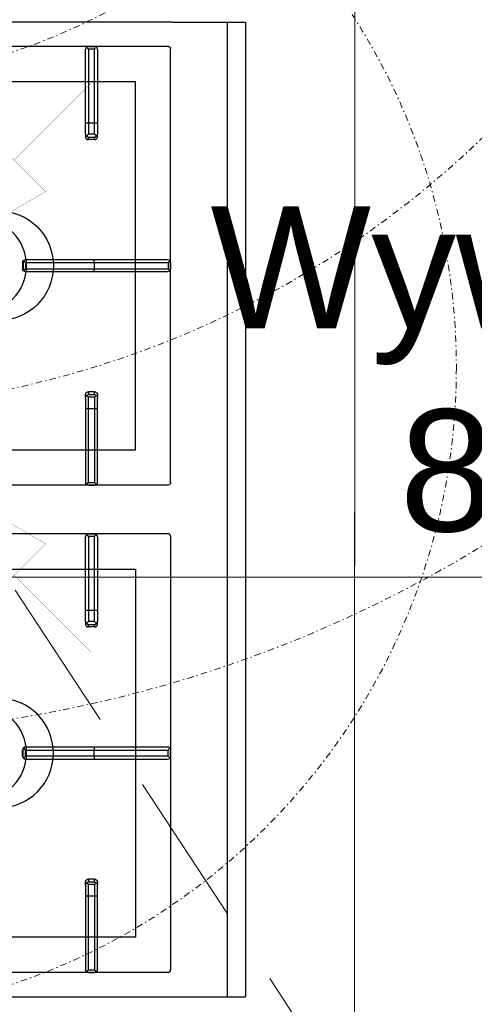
# Model space of a CAD drawing. Header units: millimetres. Extents: x -740 to 33545, y 5178 to 22494.
# Tile 120 of 256: x 9243 to 9280, y 10414 to 10495. Entities that reach past the tile are written whole.
import ezdxf

# ---------------------------------------------------------------- set-up
doc = ezdxf.new("R2010")
doc.units = ezdxf.units.MM
doc.header["$MEASUREMENT"] = 0
for name, pattern in [('CENTERX2', [101.6, 63.5, -12.7, 12.7, -12.7]), ('DASHDOT', [1, 0.5, -0.25, 0, -0.25]), ('DASHED', [19.05, 12.7, -6.35]), ('DIVIDE2', [0.625, 0.25, -0.125, 0, -0.125, 0, -0.125])]:
    doc.linetypes.add(name, pattern=pattern)
doc.layers.get('Defpoints').update_dxf_attribs({"color": 252})
for name, color, linetype, lineweight in [('## went', 20, 'DIVIDE2', 15), ('_IS_Wywiew', 1, 'Continuous', 20), ('A_wyposażenie', 252, 'Continuous', 9), ('wymiarowanie', 252, 'Continuous', 9)]:
    doc.layers.add(name, color=color, linetype=linetype, lineweight=lineweight)
doc.layers.add('## went NIEWID', color=51, linetype='DASHDOT', lineweight=15, plot=False)
for name, color, linetype in [('_IS_EKO_Opis_Wentylacja', 7, 'CENTERX2'), ('NAWIEW', 5, 'Continuous'), ('PQ_200_2D', 252, 'Continuous'), ('PQ_204_2D', 252, 'Continuous'), ('WYWIEW', 252, 'Continuous')]:
    doc.layers.add(name, color=color, linetype=linetype)
doc.styles.add('Arial', font='arial.ttf')
doc.styles.add('styl2', font='simplex.shx')
doc.dimstyles.new('Skala 1-50', dxfattribs={"dimtxt": 12, "dimasz": 5, "dimexe": 1, "dimexo": 1, "dimgap": 1.5, "dimtad": 1, "dimdec": 1, "dimrnd": 0.5, "dimtxsty": 'styl2', "dimblk": 'ARCHTICK', "dimcen": 5, "dimadec": 0, "dimazin": 0, "dimtfac": 1, "dimtdec": 1, "dimtmove": 1, "dimatfit": 3, "dimldrblk": 'ARCHTICK', "dimfxl": 0, "dimlwd": -1, "dimlwe": -1, "dimarcsym": 0})

# ---------------------------------------------------------------- blocks, each defined once
blk = doc.blocks.new('dfghbnj')
at = {"layer": 'PQ_200_2D', "color": 8}
for p, q in [((5168.38, -17660.72), (5168.38, -17005.72)), ((5968.38, -17005.72), (5968.38, -17660.72)), ((5168.38, -17660.72), (5168.38, -17720.72)), ((5968.38, -17660.72), (5968.38, -17720.72)), ((5168.38, -17720.72), (5968.38, -17720.72))]:
    blk.add_line(p, q, dxfattribs=at)
at = {"layer": 'PQ_204_2D', "color": 8}
for p, q in [((5188.38, -17657.22), (5188.38, -17091.22)), ((5548.38, -17657.22), (5548.38, -17091.22)), ((5588.38, -17657.22), (5588.38, -17091.22)), ((5948.38, -17657.22), (5948.38, -17091.22)), ((5363.38, -17540.15), (5363.38, -17540.57)), ((5363.38, -17540.57), (5363.38, -17596.46)), ((5365.88, -17537.65), (5370.88, -17537.65)), ((5365.88, -17538.1), (5365.88, -17537.65)), ((5365.88, -17538.1), (5370.88, -17538.1)), ((5365.88, -17540.01), (5370.88, -17540.01)), ((5365.88, -17596.4), (5365.88, -17540.01)), ((5370.88, -17537.65), (5370.88, -17538.1)), ((5370.88, -17540.01), (5370.88, -17596.4)), ((5373.38, -17540.57), (5373.38, -17540.15)), ((5373.38, -17596.46), (5373.38, -17540.57)), ((5763.38, -17540.57), (5763.38, -17540.15)), ((5763.38, -17596.46), (5763.38, -17540.57)), ((5765.88, -17537.65), (5765.88, -17538.1)), ((5770.88, -17537.65), (5765.88, -17537.65)), ((5770.88, -17538.1), (5765.88, -17538.1)), ((5765.88, -17540.01), (5765.88, -17596.4)), ((5770.88, -17540.01), (5765.88, -17540.01)), ((5770.88, -17538.1), (5770.88, -17537.65)), ((5770.88, -17596.4), (5770.88, -17540.01)), ((5773.38, -17540.15), (5773.38, -17540.57)), ((5773.38, -17540.57), (5773.38, -17596.46)), ((5188.38, -17591.72), (5188.38, -17596.72)), ((5188.38, -17591.72), (5188.38, -17596.72)), ((5190.37, -17591.72), (5190.37, -17596.72)), ((5190.37, -17591.72), (5251.19, -17591.72)), ((5251.14, -17589.22), (5190.85, -17589.22)), ((5260.28, -17589.22), (5251.14, -17589.22)), ((5251.19, -17591.72), (5251.19, -17596.72)), ((5251.19, -17591.72), (5260.39, -17591.72)), ((5260.28, -17589.22), (5262.42, -17589.22)), ((5260.39, -17596.72), (5260.39, -17591.72)), ((5264.85, -17591.72), (5262.75, -17591.72)), ((5262.75, -17591.72), (5262.75, -17596.72)), ((5264.85, -17596.72), (5264.85, -17591.72)), ((5471.9, -17596.72), (5471.9, -17591.72)), ((5471.9, -17591.72), (5474.01, -17591.72)), ((5474.01, -17591.72), (5474.01, -17596.72)), ((5476.47, -17589.22), (5474.34, -17589.22)), ((5485.56, -17591.72), (5476.36, -17591.72)), ((5476.36, -17596.72), (5476.36, -17591.72)), ((5476.47, -17589.22), (5485.62, -17589.22)), ((5485.56, -17591.72), (5485.56, -17596.72)), ((5546.38, -17591.72), (5485.56, -17591.72)), ((5485.62, -17589.22), (5545.9, -17589.22)), ((5546.38, -17591.72), (5546.38, -17596.72)), ((5548.38, -17591.72), (5548.38, -17596.72)), ((5548.38, -17591.72), (5548.38, -17596.72)), ((5588.38, -17591.72), (5588.38, -17596.72)), ((5588.38, -17591.72), (5588.38, -17596.72)), ((5590.37, -17591.72), (5590.37, -17596.72)), ((5590.37, -17591.72), (5651.19, -17591.72)), ((5651.14, -17589.22), (5590.85, -17589.22)), ((5660.28, -17589.22), (5651.14, -17589.22)), ((5651.19, -17591.72), (5651.19, -17596.72)), ((5651.19, -17591.72), (5660.39, -17591.72)), ((5660.28, -17589.22), (5662.42, -17589.22)), ((5660.39, -17596.72), (5660.39, -17591.72)), ((5664.85, -17591.72), (5662.75, -17591.72)), ((5662.75, -17591.72), (5662.75, -17596.72)), ((5664.85, -17596.72), (5664.85, -17591.72)), ((5871.9, -17596.72), (5871.9, -17591.72)), ((5871.9, -17591.72), (5874.01, -17591.72)), ((5874.01, -17591.72), (5874.01, -17596.72)), ((5876.47, -17589.22), (5874.34, -17589.22)), ((5885.56, -17591.72), (5876.36, -17591.72)), ((5876.36, -17596.72), (5876.36, -17591.72)), ((5876.47, -17589.22), (5885.62, -17589.22)), ((5885.56, -17591.72), (5885.56, -17596.72)), ((5946.38, -17591.72), (5885.56, -17591.72)), ((5885.62, -17589.22), (5945.9, -17589.22)), ((5946.38, -17591.72), (5946.38, -17596.72)), ((5948.38, -17591.72), (5948.38, -17596.72)), ((5948.38, -17591.72), (5948.38, -17596.72)), ((5251.19, -17596.72), (5190.37, -17596.72)), ((5190.85, -17599.22), (5251.14, -17599.22)), ((5251.14, -17599.22), (5260.28, -17599.22)), ((5260.39, -17596.72), (5251.19, -17596.72)), ((5262.42, -17599.22), (5260.28, -17599.22)), ((5262.75, -17596.72), (5264.85, -17596.72)), ((5363.38, -17596.46), (5363.38, -17656.74)), ((5365.88, -17596.4), (5370.88, -17596.4)), ((5365.88, -17657.22), (5365.88, -17596.4)), ((5370.88, -17596.4), (5370.88, -17657.22)), ((5373.38, -17656.74), (5373.38, -17596.46)), ((5474.01, -17596.72), (5471.9, -17596.72)), ((5474.34, -17599.22), (5476.47, -17599.22)), ((5476.36, -17596.72), (5485.56, -17596.72)), ((5485.62, -17599.22), (5476.47, -17599.22)), ((5485.56, -17596.72), (5546.38, -17596.72)), ((5545.9, -17599.22), (5485.62, -17599.22)), ((5651.19, -17596.72), (5590.37, -17596.72)), ((5590.85, -17599.22), (5651.14, -17599.22)), ((5651.14, -17599.22), (5660.28, -17599.22)), ((5660.39, -17596.72), (5651.19, -17596.72)), ((5662.42, -17599.22), (5660.28, -17599.22)), ((5662.75, -17596.72), (5664.85, -17596.72)), ((5763.38, -17656.74), (5763.38, -17596.46)), ((5765.88, -17596.4), (5765.88, -17657.22)), ((5770.88, -17596.4), (5765.88, -17596.4)), ((5770.88, -17657.22), (5770.88, -17596.4)), ((5773.38, -17596.46), (5773.38, -17656.74)), ((5874.01, -17596.72), (5871.9, -17596.72)), ((5874.34, -17599.22), (5876.47, -17599.22)), ((5876.36, -17596.72), (5885.56, -17596.72)), ((5885.62, -17599.22), (5876.47, -17599.22)), ((5885.56, -17596.72), (5946.38, -17596.72)), ((5945.9, -17599.22), (5885.62, -17599.22)), ((5546.38, -17659.22), (5190.37, -17659.22)), ((5365.88, -17657.22), (5370.88, -17657.22)), ((5365.88, -17659.22), (5370.88, -17659.22)), ((5365.88, -17659.22), (5370.88, -17659.22)), ((5590.37, -17659.22), (5946.38, -17659.22)), ((5770.88, -17657.22), (5765.88, -17657.22)), ((5770.88, -17659.22), (5765.88, -17659.22)), ((5770.88, -17659.22), (5765.88, -17659.22)), ((5168.38, -17705.72), (5968.38, -17705.72))]:
    blk.add_line(p, q, dxfattribs=at)
for points in [[(5217.36, -17118.2), (5519.4, -17118.2), (5519.4, -17630.24), (5217.36, -17630.24)], [(5919.4, -17118.2), (5617.36, -17118.2), (5617.36, -17630.24), (5919.4, -17630.24)]]:
    blk.add_lwpolyline(points, close=True, dxfattribs=at)
for points in [[(5323.38, -17389.22), (5323.38, -17517.97, 1), (5413.38, -17517.97), (5413.38, -17389.22)], [(5813.38, -17389.22), (5813.38, -17517.97, -1), (5723.38, -17517.97), (5723.38, -17389.22)]]:
    blk.add_lwpolyline(points, format="xyb", dxfattribs=at)
for centre in [(5368.38, -17502.97), (5768.38, -17502.97)]:
    blk.add_circle(centre, 38, dxfattribs=at)
for centre, major_axis, ratio, start_param, end_param in [((5365.88, -17540.15), (0, 2.5), 0.99863, 0, 1.570796), ((5365.88, -17540.57), (-2.5, 0), 0.951091, -0.914364, 0), ((5370.88, -17540.15), (0, 2.5), 0.99863, -1.570796, 0), ((5370.88, -17540.57), (-2.5, 0), 0.951091, 3.141593, 4.055957), ((5476.47, -17591.72), (1.92, 1.92), 0.8391, 1.592613, 2.268928), ((5476.47, -17591.72), (0, 2.5), 0.84544, 0, 0.894481), ((5476.47, -17591.72), (-2.5, 2.5), 0.02182, 0.872665, 1.54898), ((5485.62, -17591.72), (0, 2.5), 0.02182, 0, 1.570796), ((5545.9, -17591.72), (0, 2.5), 0.948965, -0.895145, 0), ((5876.47, -17591.72), (1.92, 1.92), 0.8391, 1.592613, 2.268928), ((5876.47, -17591.72), (0, 2.5), 0.84544, 0, 0.894481), ((5876.47, -17591.72), (-2.5, 2.5), 0.02182, 0.872665, 1.54898), ((5885.62, -17591.72), (0, 2.5), 0.02182, 0, 1.570796), ((5945.9, -17591.72), (0, 2.5), 0.948965, -0.895145, 0), ((5365.88, -17596.46), (2.5, 0), 0.02182, 1.570796, 3.141593), ((5370.88, -17596.46), (2.5, 0), 0.02182, 0, 1.570796), ((5476.47, -17596.72), (-1.92, 1.92), 0.8391, 0.872665, 1.54898), ((5476.47, -17596.72), (2.5, 2.5), 0.02182, 1.592613, 2.268928), ((5476.47, -17596.72), (0, 2.5), 0.84544, 2.247111, 3.141593), ((5485.62, -17596.72), (0, 2.5), 0.02182, 1.570796, 3.141593), ((5545.9, -17596.72), (0, 2.5), 0.948965, 3.141593, 4.036737), ((5876.47, -17596.72), (-1.92, 1.92), 0.8391, 0.872665, 1.54898), ((5876.47, -17596.72), (2.5, 2.5), 0.02182, 1.592613, 2.268928), ((5876.47, -17596.72), (0, 2.5), 0.84544, 2.247111, 3.141593), ((5885.62, -17596.72), (0, 2.5), 0.02182, 1.570796, 3.141593), ((5945.9, -17596.72), (0, 2.5), 0.948965, 3.141593, 4.036737), ((5190.38, -17657.21), (1.42, 1.42), 0.997265, 2.357564, 3.925621), ((5365.88, -17656.74), (2.5, 0), 0.948965, 3.141593, 4.036737), ((5370.88, -17656.74), (2.5, 0), 0.948965, -0.895145, 0), ((5546.37, -17657.21), (-1.42, 1.42), 0.997265, 2.357564, 3.925621)]:
    blk.add_ellipse(centre, major_axis=major_axis, ratio=ratio, start_param=start_param, end_param=end_param, dxfattribs=at)
at = {"layer": 'PQ_204_2D', "color": 8, "extrusion": (0, 0, -1)}
for centre, major_axis, ratio, start_param, end_param in [((5765.88, -17540.15), (0, 2.5), 0.99863, -1.570796, 0), ((5765.88, -17540.57), (2.5, 0), 0.951091, 3.141593, 4.055957), ((5770.88, -17540.15), (0, 2.5), 0.99863, 0, 1.570796), ((5770.88, -17540.57), (2.5, 0), 0.951091, -0.914364, 0), ((5190.85, -17591.72), (0, 2.5), 0.948965, -0.895145, 0), ((5251.14, -17591.72), (0, 2.5), 0.02182, 0, 1.570796), ((5260.28, -17591.72), (0, 2.5), 0.84544, 0, 0.894481), ((5260.28, -17591.72), (2.5, 2.5), 0.02182, 0.872665, 1.54898), ((5260.28, -17591.72), (-1.92, 1.92), 0.8391, 1.592613, 2.268928), ((5590.85, -17591.72), (0, 2.5), 0.948965, -0.895145, 0), ((5651.14, -17591.72), (0, 2.5), 0.02182, 0, 1.570796), ((5660.28, -17591.72), (0, 2.5), 0.84544, 0, 0.894481), ((5660.28, -17591.72), (2.5, 2.5), 0.02182, 0.872665, 1.54898), ((5660.28, -17591.72), (-1.92, 1.92), 0.8391, 1.592613, 2.268928), ((5190.85, -17596.72), (0, 2.5), 0.948965, 3.141593, 4.036737), ((5251.14, -17596.72), (0, 2.5), 0.02182, 1.570796, 3.141593), ((5260.28, -17596.72), (0, 2.5), 0.84544, 2.247111, 3.141593), ((5260.28, -17596.72), (-2.5, 2.5), 0.02182, 1.592613, 2.268928), ((5260.28, -17596.72), (1.92, 1.92), 0.8391, 0.872665, 1.54898), ((5590.85, -17596.72), (0, 2.5), 0.948965, 3.141593, 4.036737), ((5651.14, -17596.72), (0, 2.5), 0.02182, 1.570796, 3.141593), ((5660.28, -17596.72), (0, 2.5), 0.84544, 2.247111, 3.141593), ((5660.28, -17596.72), (-2.5, 2.5), 0.02182, 1.592613, 2.268928), ((5660.28, -17596.72), (1.92, 1.92), 0.8391, 0.872665, 1.54898), ((5765.88, -17596.46), (-2.5, 0), 0.02182, 0, 1.570796), ((5770.88, -17596.46), (-2.5, 0), 0.02182, 1.570796, 3.141593), ((5590.38, -17657.21), (1.42, 1.42), 0.997265, 2.357564, 3.925621), ((5765.88, -17656.74), (-2.5, 0), 0.948965, -0.895145, 0), ((5770.88, -17656.74), (-2.5, 0), 0.948965, 3.141593, 4.036737), ((5946.37, -17657.21), (-1.42, 1.42), 0.997265, 2.357564, 3.925621)]:
    blk.add_ellipse(centre, major_axis=major_axis, ratio=ratio, start_param=start_param, end_param=end_param, dxfattribs=at)
at = {"layer": 'PQ_204_2D', "color": 8}
for points, knots in [([(5364.35, -17538.69), (5364.54, -17538.53), (5364.76, -17538.4), (5365.13, -17538.24), (5365.28, -17538.2), (5365.58, -17538.13), (5365.73, -17538.11), (5365.88, -17538.1)], [11.914788, 11.914788, 11.914788, 11.914788, 12.773425, 12.773425, 13.35037, 13.35037, 13.927314, 13.927314, 13.927314, 13.927314]), ([(5365.88, -17540.01), (5365.88, -17540.01), (5365.87, -17540.01), (5365.87, -17540.01), (5365.87, -17540.01), (5365.87, -17540.01), (5365.87, -17540.01), (5365.87, -17540.01), (5365.87, -17540), (5365.87, -17540), (5365.86, -17540), (5365.86, -17539.99), (5365.85, -17539.99), (5365.84, -17539.98), (5365.83, -17539.97), (5365.8, -17539.95), (5365.78, -17539.93), (5365.72, -17539.87), (5365.68, -17539.83), (5365.54, -17539.71), (5365.43, -17539.62), (5365.22, -17539.43), (5365.11, -17539.34), (5364.89, -17539.15), (5364.78, -17539.05), (5364.57, -17538.87), (5364.46, -17538.78), (5364.35, -17538.69)], [8.18747, 8.18747, 8.18747, 8.18747, 8.189233, 8.189233, 8.190997, 8.190997, 8.194524, 8.194524, 8.201577, 8.201577, 8.215685, 8.215685, 8.2439, 8.2439, 8.300331, 8.300331, 8.413192, 8.413192, 8.638915, 8.638915, 9.09036, 9.09036, 9.541804, 9.541804, 9.993249, 9.993249, 10.456684, 10.456684, 10.456684, 10.456684]), ([(5370.88, -17538.1), (5371.02, -17538.11), (5371.17, -17538.13), (5371.47, -17538.2), (5371.62, -17538.24), (5371.99, -17538.4), (5372.21, -17538.53), (5372.4, -17538.69)], [0, 0, 0, 0, 0.576945, 0.576945, 1.153889, 1.153889, 2.012527, 2.012527, 2.012527, 2.012527]), ([(5372.4, -17538.69), (5372.29, -17538.78), (5372.18, -17538.87), (5371.97, -17539.05), (5371.86, -17539.15), (5371.64, -17539.34), (5371.53, -17539.43), (5371.32, -17539.62), (5371.21, -17539.71), (5371.08, -17539.83), (5371.03, -17539.87), (5370.97, -17539.93), (5370.95, -17539.95), (5370.92, -17539.97), (5370.91, -17539.98), (5370.9, -17539.99), (5370.89, -17539.99), (5370.89, -17540), (5370.89, -17540), (5370.88, -17540), (5370.88, -17540.01), (5370.88, -17540.01), (5370.88, -17540.01), (5370.88, -17540.01), (5370.88, -17540.01), (5370.88, -17540.01), (5370.88, -17540.01), (5370.88, -17540.01)], [5.917739, 5.917739, 5.917739, 5.917739, 6.381174, 6.381174, 6.832619, 6.832619, 7.284064, 7.284064, 7.735508, 7.735508, 7.961231, 7.961231, 8.074092, 8.074092, 8.130523, 8.130523, 8.158738, 8.158738, 8.172846, 8.172846, 8.179899, 8.179899, 8.183426, 8.183426, 8.18519, 8.18519, 8.186953, 8.186953, 8.186953, 8.186953]), ([(5765.88, -17538.1), (5765.73, -17538.11), (5765.58, -17538.13), (5765.28, -17538.2), (5765.13, -17538.24), (5764.76, -17538.4), (5764.54, -17538.53), (5764.35, -17538.69)], [0, 0, 0, 0, 0.576945, 0.576945, 1.153889, 1.153889, 2.012527, 2.012527, 2.012527, 2.012527]), ([(5764.35, -17538.69), (5764.46, -17538.78), (5764.57, -17538.87), (5764.78, -17539.05), (5764.89, -17539.15), (5765.11, -17539.34), (5765.22, -17539.43), (5765.43, -17539.62), (5765.54, -17539.71), (5765.68, -17539.83), (5765.72, -17539.87), (5765.78, -17539.93), (5765.8, -17539.95), (5765.83, -17539.97), (5765.84, -17539.98), (5765.85, -17539.99), (5765.86, -17539.99), (5765.86, -17540), (5765.87, -17540), (5765.87, -17540), (5765.87, -17540.01), (5765.87, -17540.01), (5765.87, -17540.01), (5765.87, -17540.01), (5765.87, -17540.01), (5765.87, -17540.01), (5765.88, -17540.01), (5765.88, -17540.01)], [5.917739, 5.917739, 5.917739, 5.917739, 6.381174, 6.381174, 6.832619, 6.832619, 7.284064, 7.284064, 7.735508, 7.735508, 7.961231, 7.961231, 8.074092, 8.074092, 8.130523, 8.130523, 8.158738, 8.158738, 8.172846, 8.172846, 8.179899, 8.179899, 8.183426, 8.183426, 8.18519, 8.18519, 8.186953, 8.186953, 8.186953, 8.186953]), ([(5772.4, -17538.69), (5772.21, -17538.53), (5771.99, -17538.4), (5771.62, -17538.24), (5771.47, -17538.2), (5771.17, -17538.13), (5771.02, -17538.11), (5770.88, -17538.1)], [11.914788, 11.914788, 11.914788, 11.914788, 12.773425, 12.773425, 13.35037, 13.35037, 13.927314, 13.927314, 13.927314, 13.927314]), ([(5770.88, -17540.01), (5770.88, -17540.01), (5770.88, -17540.01), (5770.88, -17540.01), (5770.88, -17540.01), (5770.88, -17540.01), (5770.88, -17540.01), (5770.88, -17540.01), (5770.88, -17540), (5770.89, -17540), (5770.89, -17540), (5770.89, -17539.99), (5770.9, -17539.99), (5770.91, -17539.98), (5770.92, -17539.97), (5770.95, -17539.95), (5770.97, -17539.93), (5771.03, -17539.87), (5771.08, -17539.83), (5771.21, -17539.71), (5771.32, -17539.62), (5771.53, -17539.43), (5771.64, -17539.34), (5771.86, -17539.15), (5771.97, -17539.05), (5772.18, -17538.87), (5772.29, -17538.78), (5772.4, -17538.69)], [8.18747, 8.18747, 8.18747, 8.18747, 8.189233, 8.189233, 8.190997, 8.190997, 8.194524, 8.194524, 8.201577, 8.201577, 8.215685, 8.215685, 8.2439, 8.2439, 8.300331, 8.300331, 8.413192, 8.413192, 8.638915, 8.638915, 9.09036, 9.09036, 9.541804, 9.541804, 9.993249, 9.993249, 10.456684, 10.456684, 10.456684, 10.456684]), ([(5188.38, -17591.72), (5188.38, -17591.57), (5188.4, -17591.42), (5188.47, -17591.12), (5188.52, -17590.97), (5188.68, -17590.58), (5188.82, -17590.36), (5189, -17590.15)], [0, 0, 0, 0, 0.576945, 0.576945, 1.153889, 1.153889, 2.068716, 2.068716, 2.068716, 2.068716]), ([(5189, -17590.15), (5189.17, -17590.36), (5189.37, -17590.58), (5189.71, -17590.97), (5189.84, -17591.12), (5190.11, -17591.42), (5190.25, -17591.57), (5190.37, -17591.72)], [11.858599, 11.858599, 11.858599, 11.858599, 12.773425, 12.773425, 13.35037, 13.35037, 13.927314, 13.927314, 13.927314, 13.927314]), ([(5262.42, -17589.22), (5262.57, -17589.22), (5262.73, -17589.23), (5263.04, -17589.29), (5263.2, -17589.34), (5263.5, -17589.47), (5263.64, -17589.55), (5263.91, -17589.73), (5264.03, -17589.84), (5264.25, -17590.06), (5264.35, -17590.18), (5264.53, -17590.46), (5264.6, -17590.6), (5264.73, -17590.91), (5264.77, -17591.07), (5264.84, -17591.4), (5264.85, -17591.56), (5264.85, -17591.72)], [3.776921, 3.776921, 3.776921, 3.776921, 4.248957, 4.248957, 4.720993, 4.720993, 5.193029, 5.193029, 5.665065, 5.665065, 6.135831, 6.135831, 6.606596, 6.606596, 7.077361, 7.077361, 7.548126, 7.548126, 7.548126, 7.548126]), ([(5474.34, -17589.22), (5474.18, -17589.22), (5474.03, -17589.23), (5473.71, -17589.29), (5473.56, -17589.34), (5473.26, -17589.47), (5473.11, -17589.55), (5472.85, -17589.73), (5472.72, -17589.84), (5472.51, -17590.06), (5472.41, -17590.18), (5472.23, -17590.46), (5472.15, -17590.6), (5472.02, -17590.91), (5471.98, -17591.07), (5471.92, -17591.4), (5471.9, -17591.56), (5471.9, -17591.72)], [3.776921, 3.776921, 3.776921, 3.776921, 4.248957, 4.248957, 4.720993, 4.720993, 5.193029, 5.193029, 5.665065, 5.665065, 6.135831, 6.135831, 6.606596, 6.606596, 7.077361, 7.077361, 7.548126, 7.548126, 7.548126, 7.548126]), ([(5547.76, -17590.15), (5547.58, -17590.36), (5547.38, -17590.58), (5547.04, -17590.97), (5546.91, -17591.12), (5546.64, -17591.42), (5546.51, -17591.57), (5546.38, -17591.72)], [11.858599, 11.858599, 11.858599, 11.858599, 12.773425, 12.773425, 13.35037, 13.35037, 13.927314, 13.927314, 13.927314, 13.927314]), ([(5548.38, -17591.72), (5548.37, -17591.57), (5548.35, -17591.42), (5548.28, -17591.12), (5548.23, -17590.97), (5548.07, -17590.58), (5547.93, -17590.36), (5547.76, -17590.15)], [0, 0, 0, 0, 0.576945, 0.576945, 1.153889, 1.153889, 2.068716, 2.068716, 2.068716, 2.068716]), ([(5588.38, -17591.72), (5588.38, -17591.57), (5588.4, -17591.42), (5588.47, -17591.12), (5588.52, -17590.97), (5588.68, -17590.58), (5588.82, -17590.36), (5589, -17590.15)], [0, 0, 0, 0, 0.576945, 0.576945, 1.153889, 1.153889, 2.068716, 2.068716, 2.068716, 2.068716]), ([(5589, -17590.15), (5589.17, -17590.36), (5589.37, -17590.58), (5589.71, -17590.97), (5589.84, -17591.12), (5590.11, -17591.42), (5590.25, -17591.57), (5590.37, -17591.72)], [11.858599, 11.858599, 11.858599, 11.858599, 12.773425, 12.773425, 13.35037, 13.35037, 13.927314, 13.927314, 13.927314, 13.927314]), ([(5662.42, -17589.22), (5662.57, -17589.22), (5662.73, -17589.23), (5663.04, -17589.29), (5663.2, -17589.34), (5663.5, -17589.47), (5663.64, -17589.55), (5663.91, -17589.73), (5664.03, -17589.84), (5664.25, -17590.06), (5664.35, -17590.18), (5664.53, -17590.46), (5664.6, -17590.6), (5664.73, -17590.91), (5664.77, -17591.07), (5664.84, -17591.4), (5664.85, -17591.56), (5664.85, -17591.72)], [3.776921, 3.776921, 3.776921, 3.776921, 4.248957, 4.248957, 4.720993, 4.720993, 5.193029, 5.193029, 5.665065, 5.665065, 6.135831, 6.135831, 6.606596, 6.606596, 7.077361, 7.077361, 7.548126, 7.548126, 7.548126, 7.548126]), ([(5874.34, -17589.22), (5874.18, -17589.22), (5874.03, -17589.23), (5873.71, -17589.29), (5873.56, -17589.34), (5873.26, -17589.47), (5873.11, -17589.55), (5872.85, -17589.73), (5872.72, -17589.84), (5872.51, -17590.06), (5872.41, -17590.18), (5872.23, -17590.46), (5872.15, -17590.6), (5872.02, -17590.91), (5871.98, -17591.07), (5871.92, -17591.4), (5871.9, -17591.56), (5871.9, -17591.72)], [3.776921, 3.776921, 3.776921, 3.776921, 4.248957, 4.248957, 4.720993, 4.720993, 5.193029, 5.193029, 5.665065, 5.665065, 6.135831, 6.135831, 6.606596, 6.606596, 7.077361, 7.077361, 7.548126, 7.548126, 7.548126, 7.548126]), ([(5947.76, -17590.15), (5947.58, -17590.36), (5947.38, -17590.58), (5947.04, -17590.97), (5946.91, -17591.12), (5946.64, -17591.42), (5946.51, -17591.57), (5946.38, -17591.72)], [11.858599, 11.858599, 11.858599, 11.858599, 12.773425, 12.773425, 13.35037, 13.35037, 13.927314, 13.927314, 13.927314, 13.927314]), ([(5948.38, -17591.72), (5948.37, -17591.57), (5948.35, -17591.42), (5948.28, -17591.12), (5948.23, -17590.97), (5948.07, -17590.58), (5947.93, -17590.36), (5947.76, -17590.15)], [0, 0, 0, 0, 0.576945, 0.576945, 1.153889, 1.153889, 2.068716, 2.068716, 2.068716, 2.068716]), ([(5189, -17598.28), (5188.82, -17598.08), (5188.68, -17597.85), (5188.52, -17597.46), (5188.47, -17597.31), (5188.4, -17597.01), (5188.38, -17596.86), (5188.38, -17596.72)], [11.858599, 11.858599, 11.858599, 11.858599, 12.773425, 12.773425, 13.35037, 13.35037, 13.927314, 13.927314, 13.927314, 13.927314]), ([(5190.37, -17596.72), (5190.25, -17596.86), (5190.11, -17597.01), (5189.84, -17597.31), (5189.71, -17597.46), (5189.37, -17597.85), (5189.17, -17598.08), (5189, -17598.28)], [0, 0, 0, 0, 0.576945, 0.576945, 1.153889, 1.153889, 2.068716, 2.068716, 2.068716, 2.068716]), ([(5264.85, -17596.72), (5264.85, -17596.87), (5264.84, -17597.03), (5264.77, -17597.36), (5264.73, -17597.52), (5264.6, -17597.83), (5264.53, -17597.97), (5264.35, -17598.25), (5264.25, -17598.37), (5264.03, -17598.59), (5263.91, -17598.7), (5263.64, -17598.88), (5263.5, -17598.96), (5263.2, -17599.09), (5263.04, -17599.14), (5262.73, -17599.2), (5262.57, -17599.22), (5262.42, -17599.22)], [15.096253, 15.096253, 15.096253, 15.096253, 15.567018, 15.567018, 16.037783, 16.037783, 16.508548, 16.508548, 16.979314, 16.979314, 17.45135, 17.45135, 17.923386, 17.923386, 18.395422, 18.395422, 18.867458, 18.867458, 18.867458, 18.867458]), ([(5471.9, -17596.72), (5471.9, -17596.87), (5471.92, -17597.03), (5471.98, -17597.36), (5472.02, -17597.52), (5472.15, -17597.83), (5472.23, -17597.97), (5472.41, -17598.25), (5472.51, -17598.37), (5472.72, -17598.59), (5472.85, -17598.7), (5473.11, -17598.88), (5473.26, -17598.96), (5473.56, -17599.09), (5473.71, -17599.14), (5474.03, -17599.2), (5474.18, -17599.22), (5474.34, -17599.22)], [15.096253, 15.096253, 15.096253, 15.096253, 15.567018, 15.567018, 16.037783, 16.037783, 16.508548, 16.508548, 16.979314, 16.979314, 17.45135, 17.45135, 17.923386, 17.923386, 18.395422, 18.395422, 18.867458, 18.867458, 18.867458, 18.867458]), ([(5546.38, -17596.72), (5546.51, -17596.86), (5546.64, -17597.01), (5546.91, -17597.31), (5547.04, -17597.46), (5547.38, -17597.85), (5547.58, -17598.08), (5547.76, -17598.28)], [0, 0, 0, 0, 0.576945, 0.576945, 1.153889, 1.153889, 2.068716, 2.068716, 2.068716, 2.068716]), ([(5547.76, -17598.28), (5547.93, -17598.08), (5548.07, -17597.85), (5548.23, -17597.46), (5548.28, -17597.31), (5548.35, -17597.01), (5548.37, -17596.86), (5548.38, -17596.72)], [11.858599, 11.858599, 11.858599, 11.858599, 12.773425, 12.773425, 13.35037, 13.35037, 13.927314, 13.927314, 13.927314, 13.927314]), ([(5589, -17598.28), (5588.82, -17598.08), (5588.68, -17597.85), (5588.52, -17597.46), (5588.47, -17597.31), (5588.4, -17597.01), (5588.38, -17596.86), (5588.38, -17596.72)], [11.858599, 11.858599, 11.858599, 11.858599, 12.773425, 12.773425, 13.35037, 13.35037, 13.927314, 13.927314, 13.927314, 13.927314]), ([(5590.37, -17596.72), (5590.25, -17596.86), (5590.11, -17597.01), (5589.84, -17597.31), (5589.71, -17597.46), (5589.37, -17597.85), (5589.17, -17598.08), (5589, -17598.28)], [0, 0, 0, 0, 0.576945, 0.576945, 1.153889, 1.153889, 2.068716, 2.068716, 2.068716, 2.068716]), ([(5664.85, -17596.72), (5664.85, -17596.87), (5664.84, -17597.03), (5664.77, -17597.36), (5664.73, -17597.52), (5664.6, -17597.83), (5664.53, -17597.97), (5664.35, -17598.25), (5664.25, -17598.37), (5664.03, -17598.59), (5663.91, -17598.7), (5663.64, -17598.88), (5663.5, -17598.96), (5663.2, -17599.09), (5663.04, -17599.14), (5662.73, -17599.2), (5662.57, -17599.22), (5662.42, -17599.22)], [15.096253, 15.096253, 15.096253, 15.096253, 15.567018, 15.567018, 16.037783, 16.037783, 16.508548, 16.508548, 16.979314, 16.979314, 17.45135, 17.45135, 17.923386, 17.923386, 18.395422, 18.395422, 18.867458, 18.867458, 18.867458, 18.867458]), ([(5871.9, -17596.72), (5871.9, -17596.87), (5871.92, -17597.03), (5871.98, -17597.36), (5872.02, -17597.52), (5872.15, -17597.83), (5872.23, -17597.97), (5872.41, -17598.25), (5872.51, -17598.37), (5872.72, -17598.59), (5872.85, -17598.7), (5873.11, -17598.88), (5873.26, -17598.96), (5873.56, -17599.09), (5873.71, -17599.14), (5874.03, -17599.2), (5874.18, -17599.22), (5874.34, -17599.22)], [15.096253, 15.096253, 15.096253, 15.096253, 15.567018, 15.567018, 16.037783, 16.037783, 16.508548, 16.508548, 16.979314, 16.979314, 17.45135, 17.45135, 17.923386, 17.923386, 18.395422, 18.395422, 18.867458, 18.867458, 18.867458, 18.867458]), ([(5946.38, -17596.72), (5946.51, -17596.86), (5946.64, -17597.01), (5946.91, -17597.31), (5947.04, -17597.46), (5947.38, -17597.85), (5947.58, -17598.08), (5947.76, -17598.28)], [0, 0, 0, 0, 0.576945, 0.576945, 1.153889, 1.153889, 2.068716, 2.068716, 2.068716, 2.068716]), ([(5947.76, -17598.28), (5947.93, -17598.08), (5948.07, -17597.85), (5948.23, -17597.46), (5948.28, -17597.31), (5948.35, -17597.01), (5948.37, -17596.86), (5948.38, -17596.72)], [11.858599, 11.858599, 11.858599, 11.858599, 12.773425, 12.773425, 13.35037, 13.35037, 13.927314, 13.927314, 13.927314, 13.927314]), ([(5364.31, -17658.6), (5364.52, -17658.42), (5364.74, -17658.22), (5365.13, -17657.88), (5365.28, -17657.75), (5365.58, -17657.48), (5365.73, -17657.35), (5365.88, -17657.22)], [11.858599, 11.858599, 11.858599, 11.858599, 12.773425, 12.773425, 13.35037, 13.35037, 13.927314, 13.927314, 13.927314, 13.927314]), ([(5365.88, -17659.22), (5365.73, -17659.21), (5365.58, -17659.19), (5365.28, -17659.12), (5365.13, -17659.07), (5364.74, -17658.91), (5364.52, -17658.77), (5364.31, -17658.6)], [0, 0, 0, 0, 0.576945, 0.576945, 1.153889, 1.153889, 2.068716, 2.068716, 2.068716, 2.068716]), ([(5370.88, -17657.22), (5371.02, -17657.35), (5371.17, -17657.48), (5371.47, -17657.75), (5371.62, -17657.88), (5372.01, -17658.22), (5372.24, -17658.42), (5372.44, -17658.6)], [0, 0, 0, 0, 0.576945, 0.576945, 1.153889, 1.153889, 2.068716, 2.068716, 2.068716, 2.068716]), ([(5372.44, -17658.6), (5372.24, -17658.77), (5372.01, -17658.91), (5371.62, -17659.07), (5371.47, -17659.12), (5371.17, -17659.19), (5371.02, -17659.21), (5370.88, -17659.22)], [11.858599, 11.858599, 11.858599, 11.858599, 12.773425, 12.773425, 13.35037, 13.35037, 13.927314, 13.927314, 13.927314, 13.927314]), ([(5765.88, -17657.22), (5765.73, -17657.35), (5765.58, -17657.48), (5765.28, -17657.75), (5765.13, -17657.88), (5764.74, -17658.22), (5764.52, -17658.42), (5764.31, -17658.6)], [0, 0, 0, 0, 0.576945, 0.576945, 1.153889, 1.153889, 2.068716, 2.068716, 2.068716, 2.068716]), ([(5764.31, -17658.6), (5764.52, -17658.77), (5764.74, -17658.91), (5765.13, -17659.07), (5765.28, -17659.12), (5765.58, -17659.19), (5765.73, -17659.21), (5765.88, -17659.22)], [11.858599, 11.858599, 11.858599, 11.858599, 12.773425, 12.773425, 13.35037, 13.35037, 13.927314, 13.927314, 13.927314, 13.927314]), ([(5772.44, -17658.6), (5772.24, -17658.42), (5772.01, -17658.22), (5771.62, -17657.88), (5771.47, -17657.75), (5771.17, -17657.48), (5771.02, -17657.35), (5770.88, -17657.22)], [11.858599, 11.858599, 11.858599, 11.858599, 12.773425, 12.773425, 13.35037, 13.35037, 13.927314, 13.927314, 13.927314, 13.927314]), ([(5770.88, -17659.22), (5771.02, -17659.21), (5771.17, -17659.19), (5771.47, -17659.12), (5771.62, -17659.07), (5772.01, -17658.91), (5772.24, -17658.77), (5772.44, -17658.6)], [0, 0, 0, 0, 0.576945, 0.576945, 1.153889, 1.153889, 2.068716, 2.068716, 2.068716, 2.068716])]:
    blk.add_open_spline(points, degree=3, knots=knots, dxfattribs=at)
blk = doc.blocks.new('_ArchTick')
at = {"color": 0, "linetype": 'ByBlock', "const_width": 0.15}
blk.add_lwpolyline([(-0.5, -0.5), (0.5, 0.5)], dxfattribs=at)
blk = doc.blocks.new('*D2199')
at = {"layer": 'Defpoints', "color": 0}
for p in [(8932.185, 10460.603), (9368.185, 10460.603), (9368.185, 10449.072)]:
    blk.add_point(p, dxfattribs=at)
at = {"layer": 'wymiarowanie', "color": 0}
for p, q in [((8932.185, 10454.072), (8932.185, 10448.072)), ((9368.185, 10454.072), (9368.185, 10448.072)), ((8932.185, 10449.072), (9368.185, 10449.072))]:
    blk.add_line(p, q, dxfattribs=at)
at = {"layer": 'wymiarowanie', "color": 0, "xscale": 5, "yscale": 5, "zscale": 5, "rotation": 180}
blk.add_blockref('_ArchTick', (8932.185, 10449.072), dxfattribs=at)
at = {"layer": 'wymiarowanie', "color": 0, "xscale": 5, "yscale": 5, "zscale": 5}
blk.add_blockref('_ArchTick', (9368.185, 10449.072), dxfattribs=at)
at = {"layer": 'wymiarowanie', "color": 0, "insert": (9150.185, 10456.872), "char_height": 12, "attachment_point": 5, "style": 'styl2'}
blk.add_mtext('436', dxfattribs=at)
blk = doc.blocks.new('FILL_245')
at = {"color": 1, "linetype": 'Continuous', "const_width": 0.018}
blk.add_lwpolyline([(-42321.147, 289.36), (-42313.902, 301.908), (-42308.599, 296.605)], close=True, dxfattribs=at)
blk = doc.blocks.new('FILL_244')
at = {"color": 1, "linetype": 'Continuous', "const_width": 0.018}
blk.add_lwpolyline([(-42321.147, 274.228), (-42308.599, 266.984), (-42313.902, 261.68)], close=True, dxfattribs=at)
blk = doc.blocks.new('FILL_246')
at = {"color": 1, "linetype": 'Continuous', "const_width": 0.018}
blk.add_lwpolyline([(-42336.279, 274.228), (-42348.827, 266.984), (-42343.523, 261.68)], close=True, dxfattribs=at)
blk = doc.blocks.new('FILL_243')
at = {"color": 1, "linetype": 'Continuous', "const_width": 0.018}
blk.add_lwpolyline([(-42336.279, 289.36), (-42343.523, 301.908), (-42348.827, 296.605)], close=True, dxfattribs=at)
blk = doc.blocks.new('A$C06D629D9')
blk.add_point((0, 0))
at = {"color": 3}
blk.add_point((0, 0), dxfattribs=at)
at = {"layer": 'NAWIEW', "color": 1, "linetype": 'Continuous', "const_width": 0.018}
for points in [[(-23.936, 23.936), (-17.462, 17.462)], [(23.936, 23.936), (17.462, 17.462)], [(-14.81, 20.114), (-20.114, 14.81)], [(-14.81, 20.114), (-20.114, 14.81)], [(-7.566, 7.566), (-14.81, 20.114)], [(-7.566, 7.566), (-14.81, 20.114)], [(7.566, 7.566), (14.81, 20.114)], [(7.566, 7.566), (14.81, 20.114)], [(14.81, 20.114), (20.114, 14.81)], [(14.81, 20.114), (20.114, 14.81)], [(-20.114, 14.81), (-7.566, 7.566)], [(20.114, 14.81), (7.566, 7.566)], [(-7.566, -7.566), (-20.114, -14.81)], [(-7.566, -7.566), (-20.114, -14.81)], [(-14.81, -20.114), (-7.566, -7.566)], [(7.566, -7.566), (20.114, -14.81)], [(7.566, -7.566), (20.114, -14.81)], [(14.81, -20.114), (7.566, -7.566)], [(-20.114, -14.81), (-14.81, -20.114)], [(-20.114, -14.81), (-14.81, -20.114)], [(20.114, -14.81), (14.81, -20.114)], [(20.114, -14.81), (14.81, -20.114)], [(-23.936, -23.936), (-17.462, -17.462)], [(23.936, -23.936), (17.462, -17.462)]]:
    blk.add_lwpolyline(points, dxfattribs=at)
at = {"layer": 'WYWIEW', "color": 10, "linetype": 'Continuous', "const_width": 0.018}
for points in [[(-7.566, 7.566), (-7.566, 7.566)], [(7.566, 7.566), (7.566, 7.566)], [(-7.566, -7.566), (-7.566, -7.566)], [(7.566, -7.566), (7.566, -7.566)]]:
    blk.add_lwpolyline(points, dxfattribs=at)
at = {"layer": 'NAWIEW', "extrusion": (0, 0, -1), "zscale": -1}
for name in ['FILL_245', 'FILL_243', 'FILL_244', 'FILL_246']:
    blk.add_blockref(name, (42328.713, -281.794), dxfattribs=at)
blk = doc.blocks.new('heether5')
at = {"layer": '## went NIEWID'}
for radius in [100, 75, 50]:
    blk.add_circle((341463.049, 163171.587), radius, dxfattribs=at)
at = {"layer": '## went', "xscale": 0.9144000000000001, "yscale": 0.9144000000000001, "zscale": 0.9144000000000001}
blk.add_blockref('A$C06D629D9', (341463.049, 163171.587), dxfattribs=at)

msp = doc.modelspace()

# ---------------------------------------------------------------- linework, layer by layer
at = {"layer": '_IS_Wywiew'}
msp.add_line((9270.211, 10680.023), (9270.185, 10402.523), dxfattribs=at)
at = {"layer": 'A_wyposażenie', "linetype": 'DASHED'}
msp.add_line((9270.185, 10405.523), (9090.185, 10680.023), dxfattribs=at)
msp.add_lwpolyline([(9090.185, 10405.523), (9270.185, 10405.523), (9270.211, 10680.023), (9090.185, 10680.023)], close=True, dxfattribs=at)
at = {"layer": 'A_wyposażenie', "color": 252, "linetype": 'DASHED'}
msp.add_lwpolyline([(9090.185, 10405.523), (9270.185, 10405.523), (9270.211, 10680.023), (9090.185, 10680.023)], close=True, dxfattribs=at)

# ---------------------------------------------------------------- block references
at = {"layer": '_IS_Wywiew', "xscale": 1.06666624, "yscale": 1.06666624, "zscale": 1.06666624}
for p in [(-355001.902, -163506.85), (-355001.902, -163583.35)]:
    msp.add_blockref('heether5', p, dxfattribs=at)
at = {"layer": 'A_wyposażenie', "xscale": -0.09999999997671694, "yscale": 0.09999999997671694, "zscale": 0.1, "rotation": 90}
msp.add_blockref('dfghbnj', (7489.164, 11011.478), dxfattribs=at)

# ---------------------------------------------------------------- texts
at = {"layer": '_IS_EKO_Opis_Wentylacja', "insert": (9302.984, 10479.513), "char_height": 10, "width": 108.12342, "attachment_point": 2, "style": 'Arial'}
msp.add_mtext('Wywiew %%C315 \\P800 m3/h', dxfattribs=at)

# ---------------------------------------------------------------- dimensions: what is measured, and where the dimension line sits
at = {"layer": 'wymiarowanie'}
dim = msp.add_linear_dim(base=(9368.185, 10449.072), p1=(8932.185, 10460.603), p2=(9368.185, 10460.603), dimstyle='Skala 1-50', dxfattribs=at)
dim.commit()
dim.dimension.update_dxf_attribs({"geometry": '*D2199', "text_midpoint": (9150.185, 10456.872)})

doc.saveas('drawing.dxf')
